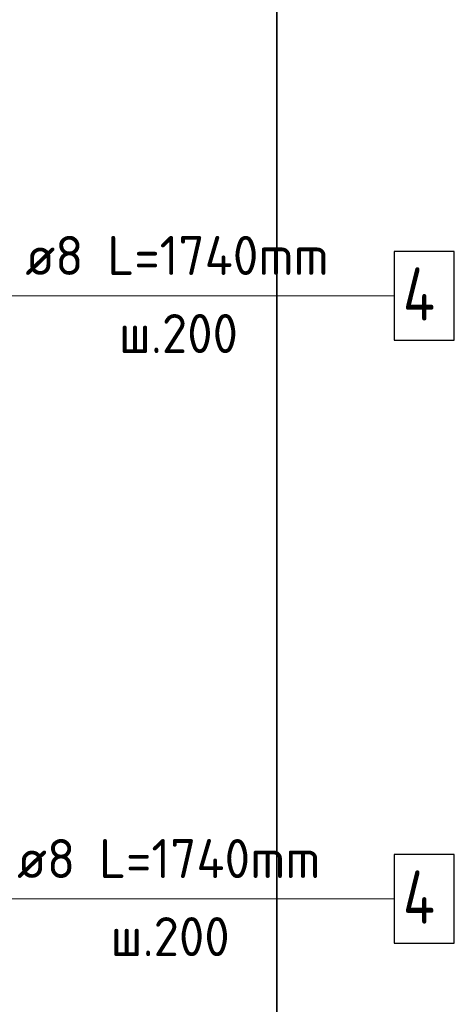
# Model space of a CAD drawing. Header units: millimetres. Extents: x 0 to 42000, y 0 to 29700.
# Tile 10 of 14: x 18772 to 21224, y 21324 to 26875. Entities that reach past the tile are written whole.
import ezdxf

# ---------------------------------------------------------------- set-up
doc = ezdxf.new("R2010")
doc.units = ezdxf.units.MM
for name, color, linetype, lineweight in [('Standard', 7, 'Continuous', 25), ('Позиционная метка линия выноска', 7, 'Continuous', 13), ('Хомут', 52, 'Continuous', 25)]:
    doc.layers.add(name, color=color, linetype=linetype, lineweight=lineweight)
doc.styles.add('ISOCPEUR', font='txt')

msp = doc.modelspace()

# ---------------------------------------------------------------- linework, layer by layer
at = {"layer": 'Standard', "color": 254, "linetype": 'Continuous', "lineweight": 35, "true_color": 0xc4c4ff, "transparency": 33554687}
msp.add_lwpolyline([(14976.3, 18245.1), (20222.1, 18245.1), (20222.1, 29200)], dxfattribs=at)
at = {"layer": 'Позиционная метка линия выноска', "color": 7, "linetype": 'Continuous', "lineweight": 13, "transparency": 33554687}
for p, q in [((20884.1, 25318.6), (18084.1, 25318.6)), ((20884.1, 21918.6), (18084.1, 21918.6))]:
    msp.add_line(p, q, dxfattribs=at)
at = {"layer": 'Хомут', "color": 7, "linetype": 'Continuous', "lineweight": 25, "transparency": 33554687}
for points in [[(20884.1, 25068.6), (21224, 25068.6), (21224, 25568.6), (20884.1, 25568.6), (20884.1, 25068.6)], [(20884.1, 21668.6), (21224, 21668.6), (21224, 22168.6), (20884.1, 22168.6), (20884.1, 21668.6)]]:
    msp.add_lwpolyline(points, dxfattribs=at)

# ---------------------------------------------------------------- texts
at = {"layer": 'Хомут', "color": 7, "linetype": 'Continuous', "lineweight": 13, "transparency": 33554687, "attachment_point": 7, "style": 'ISOCPEUR'}
for s, insert, char_height, width in [('\\W0.96;ø8 L=1740mm ', (18803.4, 25436), 220, 2018.381), ('\\W0.80;4', (20934, 25178.6), 300, 359.83), ('\\W0.95;ш.200 ', (19331.4, 24996), 220, 962.136), ('\\W0.96;ø8 L=1740mm ', (18756.7, 22036), 220, 2018.394), ('\\W0.80;4', (20934, 21778.6), 300, 359.83), ('\\W0.95;ш.200 ', (19284.7, 21596), 220, 962.136)]:
    msp.add_mtext(s, dxfattribs=dict(at, insert=insert, char_height=char_height, width=width))

doc.saveas('drawing.dxf')
